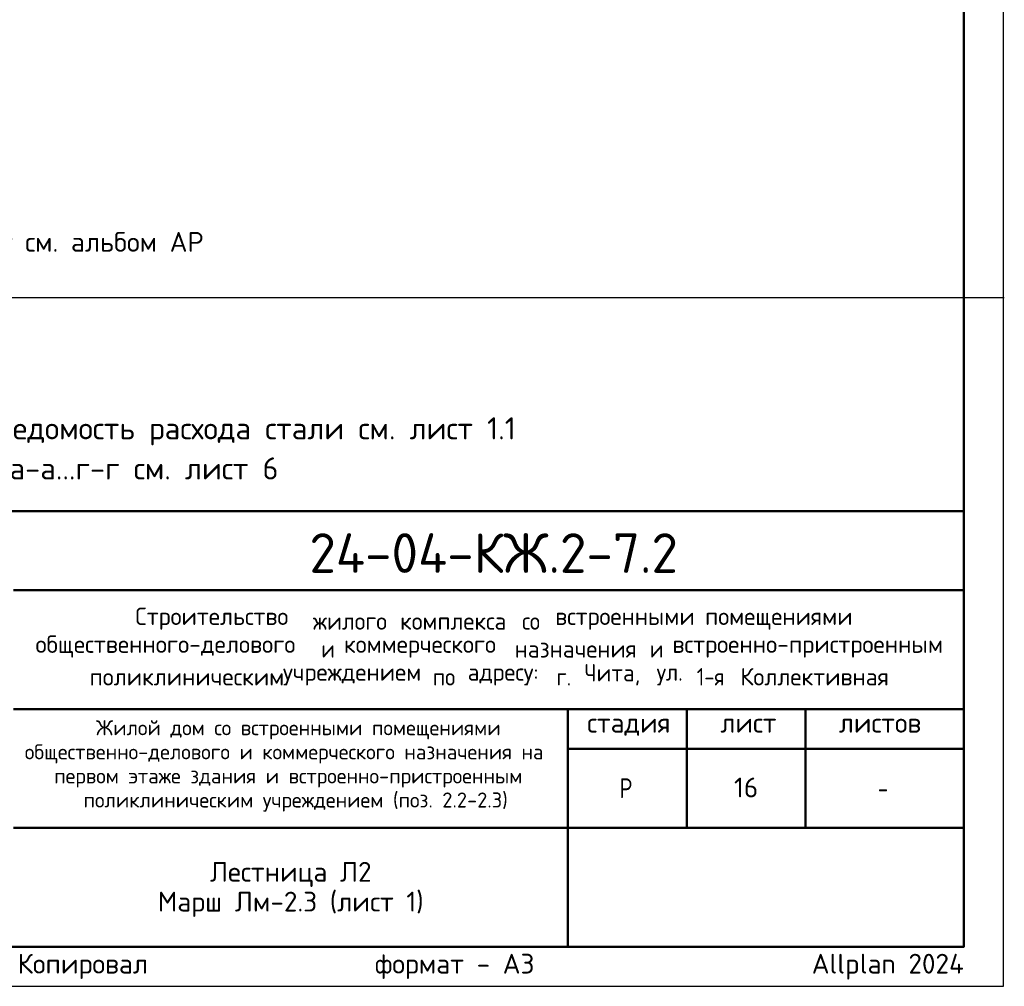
# Model space of a CAD drawing. Header units: millimetres. Extents: x 0 to 21005, y 0 to 14850.
# Tile 6 of 7: x 14789 to 21005, y 0 to 6102. Entities that reach past the tile are written whole.
import ezdxf

# ---------------------------------------------------------------- set-up
doc = ezdxf.new("R2010")
doc.units = ezdxf.units.MM
doc.layers.add('Standard', color=7, linetype='Continuous', lineweight=25)
doc.layers.add('Надписи', color=7, linetype='Continuous', lineweight=25)
doc.styles.add('ISOCPEUR', font='txt')

msp = doc.modelspace()

# ---------------------------------------------------------------- linework, layer by layer
at = {"layer": 'Standard', "color": 7, "linetype": 'Continuous', "lineweight": 50, "transparency": 33554687}
for p, q in [((11500, 3000), (20750, 3000)), ((14750, 2500), (20750, 2500)), ((14750, 1750), (20750, 1750)), ((18250, 1000), (18250, 1750)), ((19000, 1000), (19000, 1750)), ((19750, 1000), (19750, 1750)), ((18250, 1500), (20750, 1500)), ((14750, 1000), (20750, 1000)), ((18250, 250), (18250, 1000)), ((18250, 250), (18250, 1000))]:
    msp.add_line(p, q, dxfattribs=at)
at = {"layer": 'Standard', "color": 7, "linetype": 'Continuous', "lineweight": 25, "transparency": 33554687}
for p, q in [((20750, 250), (20750, 3000)), ((11500, 250), (20750, 250)), ((11500, 250), (20750, 250)), ((11500, 250), (20750, 250))]:
    msp.add_line(p, q, dxfattribs=at)
msp.add_lwpolyline([(0, 0), (21000, 0), (21000, 14850), (0, 14850), (0, 0)], close=True, dxfattribs=at)
at = {"layer": 'Standard', "color": 7, "linetype": 'Continuous', "lineweight": 13, "transparency": 33554687}
msp.add_lwpolyline([(21000, 14850), (0, 14850), (0, 0), (21000, 0), (21000, 14850)], dxfattribs=at)
at = {"layer": 'Standard', "color": 7, "linetype": 'Continuous', "lineweight": 50, "transparency": 33554687}
msp.add_lwpolyline([(1000, 14600), (20750, 14600), (20750, 250), (1000, 250), (1000, 14600)], close=True, dxfattribs=at)
at = {"layer": 'Standard', "color": 7, "linetype": 'Continuous', "lineweight": 25, "transparency": 33554687}
for points in [[(21005, 14600), (10878.6, 14600), (10878.6, 4346.9), (21005, 4346.9)], [(20750, 3000), (11500, 3000), (11500, 250), (20750, 250), (20750, 3000)]]:
    msp.add_lwpolyline(points, dxfattribs=at)

# ---------------------------------------------------------------- texts
at = {"layer": 'Standard', "color": 7, "linetype": 'Continuous', "lineweight": 25, "transparency": 33554687, "style": 'ISOCPEUR'}
for s, insert, char_height, width, attachment_point in [('\\A1;{\\fISOCPEUR|i0|b0;\\H125.000000;\\W1.000000;\\C7;* - все размеры даны по бетону, отделку см. альбом АР}\\P', (13682.6, 4761.5), 125, 4649.661, 2), ('\\W0.98;Строительство ', (15518.6, 2250.8), 110, 1175.348, 7), ('\\W0.96;жилого ', (16640.6, 2250.8), 110, 602.55, 7), ('\\W0.97;комплекса ', (17190.6, 2250.8), 110, 823.039, 7), ('\\W0.90;со ', (17960.6, 2250.8), 110, 258.739, 7), ('\\W0.98;встроенными ', (18169.6, 2250.8), 110, 999.233, 7), ('\\W0.98;помещениями', (19115.6, 2250.8), 110, 955.088, 7), ('\\W0.99;общественного-делового ', (14888.9, 2074.8), 110, 1857.162, 7), ('\\W0.87;и ', (16692.9, 2074.8), 110, 190.617, 7), ('\\W0.98;коммерческого ', (16835.9, 2074.8), 110, 1131.214, 7), ('\\W0.97;назначения ', (17913.9, 2074.8), 110, 905.516, 7), ('\\W0.87;и ', (18766.4, 2074.8), 110, 190.609, 7), ('\\W0.99;встроенно-пристроенным', (18909.4, 2074.8), 110, 1791.218, 7), ('\\W0.95;Чита, ', (18353.9, 1898.8), 110, 508.778, 7), ('\\W0.86;1-я ', (19063.4, 1898.8), 110, 322.299, 7), ('\\W0.98;Коллективная', (19338.4, 1898.8), 110, 1021.088, 7), ('\\W0.98;поликлиническим ', (15229.9, 1898.8), 110, 1274.191, 7), ('\\W0.98;учреждением ', (16450.9, 1898.8), 110, 999.123, 7), ('\\W0.91;по ', (17396.9, 1898.8), 110, 269.87, 7), ('\\W0.96;адресу: ', (17616.9, 1898.8), 110, 613.612, 7), ('\\W0.89;г. ', (18177.9, 1898.8), 110, 224.789, 7), ('\\W0.92;ул. ', (18810.4, 1898.8), 110, 303.428, 7), ('\\W0.99;стадия    лист     листов', (18371.3, 1581.1), 125, 2186.296, 7), ('\\W0.80;Р', (18575, 1187.5), 125, 149.931, 7), ('\\W0.78;-', (20206.2, 1187.5), 125, 135.997, 7)]:
    msp.add_mtext(s, dxfattribs=dict(at, insert=insert, char_height=char_height, width=width, attachment_point=attachment_point))
at = {"layer": 'Standard', "color": 7, "linetype": 'Continuous', "lineweight": 13, "transparency": 33554687, "insert": (11500, 3845.3), "char_height": 140, "width": 6589.45, "attachment_point": 1, "line_spacing_factor": 1.084337}
msp.add_mtext('\\A1;{\\fISOCPEUR|i0|b0;\\H139.999998;\\W1.000000;\\C7;1. Общие указания см. лист 1}\\P{\\fISOCPEUR|i0|b0;\\H139.999998;\\W1.000000;\\C7;2. Ведомость деталей см. лист 17. Ведомость расхода стали см. лист 1.1}\\P{\\fISOCPEUR|i0|b0;\\H139.999998;\\W1.000000;\\C7;3. Сечение 1-1 см. лист 17, сечения а-а...г-г см. лист 6}\\P', dxfattribs=at)
at = {"layer": 'Standard', "color": 7, "linetype": 'Continuous', "lineweight": 50, "transparency": 33554687, "insert": (16617.6, 2609.1), "char_height": 250, "width": 2520.794, "attachment_point": 7, "style": 'ISOCPEUR'}
msp.add_mtext('\\W0.98;24-04-КЖ.2-7.2', dxfattribs=at)
at = {"layer": 'Standard', "color": 7, "linetype": 'Continuous', "lineweight": 18, "transparency": 33554687, "char_height": 95, "attachment_point": 7, "style": 'ISOCPEUR'}
for s, insert, width in [('\\W0.99;Жилой дом со встроенными помещениями', (15269.8, 1558.7), 2506.356), ('\\W0.99;общественно-делового и коммерческого назначения на', (14820.9, 1406.7), 3403.402), ('\\W0.99;первом этаже здания и встроенно-пристроенным', (15006.1, 1254.7), 3033.239), ('\\W0.99;поликлиническим учреждением (поз. 2.2-2.3)', (15191.4, 1102.7), 2662.626)]:
    msp.add_mtext(s, dxfattribs=dict(at, insert=insert, width=width))
at = {"layer": 'Standard', "color": 7, "linetype": 'Continuous', "lineweight": 25, "transparency": 33554687, "insert": (16500, 785.4), "char_height": 125, "width": 1708.438, "attachment_point": 2, "line_spacing_factor": 0.903614}
msp.add_mtext('\\A1;{\\fISOCPEUR|i0|b0;\\H125.000000;\\W1.000000;\\C7;Лестница Л2}\\P{\\fISOCPEUR|i0|b0;\\H125.000000;\\W1.000000;\\C7;Марш Лм-2.3 (лист 1)}\\P', dxfattribs=at)
at = {"layer": 'Standard', "color": 8, "linetype": 'Continuous', "lineweight": 13, "transparency": 33554687, "insert": (20750, 123.9), "char_height": 125, "width": 5874.732, "attachment_point": 6, "style": 'ISOCPEUR'}
msp.add_mtext('\\A1;{\\fISOCPEUR|i0|b0;\\H125.000000;\\W1.000000;\\C8;Копировал                  формат - А3                      Allplan 2024}\\P', dxfattribs=at)
at = {"layer": 'Надписи', "color": 7, "linetype": 'Continuous', "lineweight": 13, "transparency": 33554687, "insert": (19375, 1255), "char_height": 125, "width": 196.875, "attachment_point": 5, "style": 'ISOCPEUR'}
msp.add_mtext('\\A1;{\\fISOCPEUR|i0|b0;\\H125.000000;\\W1.000000;\\C7;16}\\P', dxfattribs=at)

doc.saveas('drawing.dxf')
